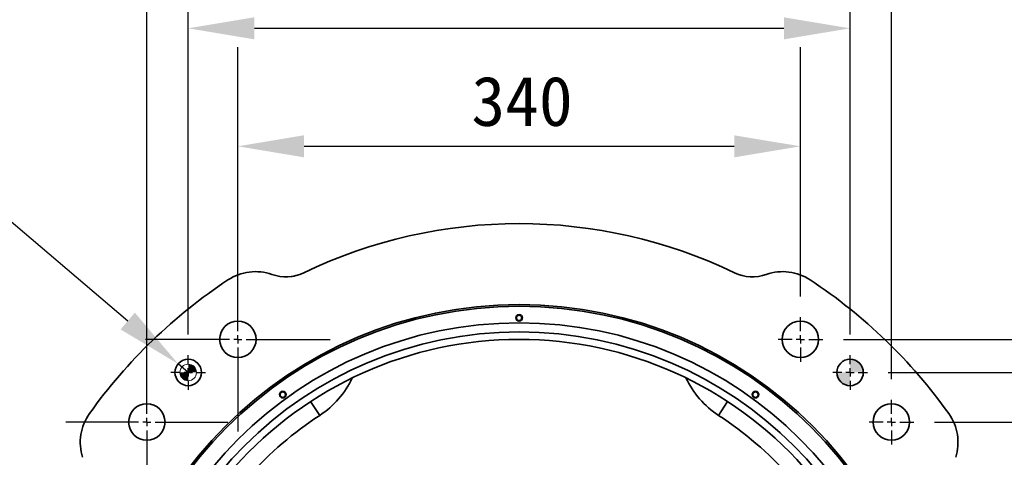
# Model space of a CAD drawing. Header units: millimetres. Extents: x -10540 to 6039, y -7467 to 6433.
# Tile 210 of 236: x 3884 to 4479, y -5640 to -5375. Entities that reach past the tile are written whole.
import ezdxf

# ---------------------------------------------------------------- set-up
doc = ezdxf.new("R2010")
doc.units = ezdxf.units.MM
doc.header["$LTSCALE"] = 8
doc.header["$PDSIZE"] = -1
doc.linetypes.add('CENTER', pattern=[10.16, 6.35, -1.27, 1.27, -1.27])
doc.layers.get('Defpoints').update_dxf_attribs({"true_color": 0x5e5e5e})
doc.layers.add('中心线层', color=1, linetype='CENTER')
doc.layers.add('标注层', color=7, linetype='Continuous')
doc.dimstyles.new('底座尺寸', dxfattribs={"dimscale": 20, "dimtxt": 1.5, "dimasz": 2, "dimexe": 3, "dimexo": 0.625, "dimgap": 0.6, "dimtad": 1, "dimtoh": 1, "dimdec": 0, "dimtxsty": 'Standard', "dimcen": 2.5, "dimclrd": 4, "dimclre": 4, "dimclrt": 3, "dimadec": 1, "dimazin": 2, "dimtfac": 1, "dimtdec": 0, "dimtmove": 0, "dimatfit": 0, "dimfxl": 1, "dimarcsym": 0})

# ---------------------------------------------------------------- blocks, each defined once
blk = doc.blocks.new('*D141')
at = {"layer": 'Defpoints', "color": 0, "lineweight": 13, "transparency": 16777216}
for p in [(4356.01, -5452.02), (4016.01, -5555.25), (4356.01, -5555.25)]:
    blk.add_point(p, dxfattribs=at)
at = {"layer": '标注层', "color": 4, "lineweight": -2, "transparency": 16777216}
for p, q in [((4016.01, -5542.75), (4016.01, -5392.02)), ((4356.01, -5542.75), (4356.01, -5392.02)), ((4056.01, -5452.02), (4316.01, -5452.02))]:
    blk.add_line(p, q, dxfattribs=at)
at = {"layer": '标注层', "color": 4, "lineweight": 13, "transparency": 16777216}
for points in [[(4056.01, -5445.36), (4056.01, -5458.69), (4016.01, -5452.02)], [(4316.01, -5445.36), (4316.01, -5458.69), (4356.01, -5452.02)]]:
    blk.add_solid(points, dxfattribs=at)
at = {"layer": '标注层', "color": 3, "transparency": 16777216, "insert": (4187.78, -5409.69), "char_height": 30, "attachment_point": 2}
blk.add_mtext('340', dxfattribs=at)
blk = doc.blocks.new('*D142')
at = {"layer": 'Defpoints', "color": 0, "lineweight": 13, "transparency": 16777216}
for p in [(4386.01, -5380.68), (3986.01, -5578.25), (4386.01, -5578.25)]:
    blk.add_point(p, dxfattribs=at)
at = {"layer": '标注层', "color": 4, "lineweight": -2, "transparency": 16777216}
for p, q in [((3986.01, -5565.75), (3986.01, -5320.68)), ((4386.01, -5565.75), (4386.01, -5320.68)), ((4026.01, -5380.68), (4346.01, -5380.68))]:
    blk.add_line(p, q, dxfattribs=at)
at = {"layer": '标注层', "color": 4, "lineweight": 13, "transparency": 16777216}
for points in [[(4026.01, -5374.01), (4026.01, -5387.34), (3986.01, -5380.68)], [(4346.01, -5374.01), (4346.01, -5387.34), (4386.01, -5380.68)]]:
    blk.add_solid(points, dxfattribs=at)
at = {"layer": '标注层', "color": 3, "transparency": 16777216, "insert": (4112.67, -5338.13), "char_height": 30, "attachment_point": 1}
blk.add_mtext('{\\fHYSWLongFangSong|b1|i0|c134|p2;400±0.029}', dxfattribs=at)
blk = doc.blocks.new('*D143')
at = {"layer": 'Defpoints', "color": 0, "lineweight": 13, "transparency": 16777216}
for p in [(4411.01, -5296.02), (3961.01, -5605.25), (4411.01, -5605.25)]:
    blk.add_point(p, dxfattribs=at)
at = {"layer": '标注层', "color": 4, "lineweight": -2, "transparency": 16777216}
for p, q in [((3961.01, -5592.75), (3961.01, -5236.02)), ((4411.01, -5592.75), (4411.01, -5236.02)), ((4001.01, -5296.02), (4371.01, -5296.02))]:
    blk.add_line(p, q, dxfattribs=at)
at = {"layer": '标注层', "color": 4, "lineweight": 13, "transparency": 16777216}
for points in [[(4001.01, -5289.35), (4001.01, -5302.68), (3961.01, -5296.02)], [(4371.01, -5289.35), (4371.01, -5302.68), (4411.01, -5296.02)]]:
    blk.add_solid(points, dxfattribs=at)
at = {"layer": '标注层', "color": 3, "transparency": 16777216, "insert": (4186.01, -5253.68), "char_height": 30, "attachment_point": 2}
blk.add_mtext('450', dxfattribs=at)
blk = doc.blocks.new('*D146')
at = {"layer": 'Defpoints', "color": 0, "lineweight": 13, "transparency": 16777216}
for p in [(4424.51, -5618.75), (4503.1, -5798.75), (4549.73, -5798.75)]:
    blk.add_point(p, dxfattribs=at)
at = {"layer": '标注层', "color": 4, "lineweight": -2, "transparency": 16777216}
for p, q in [((4437.01, -5618.75), (4609.73, -5618.75)), ((4549.73, -5658.75), (4549.73, -5758.75)), ((4515.6, -5798.75), (4609.73, -5798.75))]:
    blk.add_line(p, q, dxfattribs=at)
at = {"layer": '标注层', "color": 4, "lineweight": 13, "transparency": 16777216}
for points in [[(4543.06, -5658.75), (4556.39, -5658.75), (4549.73, -5618.75)], [(4543.06, -5758.75), (4556.39, -5758.75), (4549.73, -5798.75)]]:
    blk.add_solid(points, dxfattribs=at)
at = {"layer": '标注层', "color": 3, "transparency": 16777216, "insert": (4507.39, -5708.75), "char_height": 30, "attachment_point": 2, "rotation": 90}
blk.add_mtext('180', dxfattribs=at)
blk = doc.blocks.new('*D148')
at = {"layer": 'Defpoints', "color": 0, "lineweight": 13, "transparency": 16777216}
for p in [(4396.51, -5588.75), (4503.1, -5798.75), (4681.84, -5798.75)]:
    blk.add_point(p, dxfattribs=at)
at = {"layer": '标注层', "color": 4, "lineweight": -2, "transparency": 16777216}
for p, q in [((4409.01, -5588.75), (4741.84, -5588.75)), ((4681.84, -5628.75), (4681.84, -5758.75)), ((4515.6, -5798.75), (4741.84, -5798.75))]:
    blk.add_line(p, q, dxfattribs=at)
at = {"layer": '标注层', "color": 4, "lineweight": 13, "transparency": 16777216}
for points in [[(4675.18, -5628.75), (4688.51, -5628.75), (4681.84, -5588.75)], [(4675.18, -5758.75), (4688.51, -5758.75), (4681.84, -5798.75)]]:
    blk.add_solid(points, dxfattribs=at)
at = {"layer": '标注层', "color": 3, "transparency": 16777216, "insert": (4639.3, -5766.63), "char_height": 30, "attachment_point": 1, "rotation": 90}
blk.add_mtext('{\\fHYSWLongFangSong|b1|i0|c134|p2;210±0.023}', dxfattribs=at)
blk = doc.blocks.new('*D149')
at = {"layer": 'Defpoints', "color": 0, "lineweight": 13, "transparency": 16777216}
for p in [(4369.51, -5568.75), (4503.1, -5798.75), (4782.77, -5798.75)]:
    blk.add_point(p, dxfattribs=at)
at = {"layer": '标注层', "color": 4, "lineweight": -2, "transparency": 16777216}
for p, q in [((4382.01, -5568.75), (4842.77, -5568.75)), ((4782.77, -5608.75), (4782.77, -5758.75)), ((4515.6, -5798.75), (4842.77, -5798.75))]:
    blk.add_line(p, q, dxfattribs=at)
at = {"layer": '标注层', "color": 4, "lineweight": 13, "transparency": 16777216}
for points in [[(4776.1, -5608.75), (4789.44, -5608.75), (4782.77, -5568.75)], [(4776.1, -5758.75), (4789.44, -5758.75), (4782.77, -5798.75)]]:
    blk.add_solid(points, dxfattribs=at)
at = {"layer": '标注层', "color": 3, "transparency": 16777216, "insert": (4740.43, -5688.84), "char_height": 30, "attachment_point": 2, "rotation": 90}
blk.add_mtext('230', dxfattribs=at)
blk = doc.blocks.new('*D151')
at = {"layer": 'Defpoints', "color": 0, "lineweight": 13, "transparency": 16777216}
for p in [(3979.91, -5583.57), (3986.01, -5588.75)]:
    blk.add_point(p, dxfattribs=at)
at = {"layer": '标注层', "color": 4, "lineweight": -2, "transparency": 16777216}
for p, q in [((3794.84, -5426.11), (3588.71, -5426.11)), ((3949.45, -5557.65), (3794.84, -5426.11)), ((3986.01, -5588.75), (3979.91, -5583.57))]:
    blk.add_line(p, q, dxfattribs=at)
at = {"layer": '标注层', "color": 4, "lineweight": 13, "transparency": 16777216}
blk.add_solid([(3953.77, -5552.57), (3945.13, -5562.73), (3979.91, -5583.57)], dxfattribs=at)
at = {"layer": '标注层', "color": 3, "transparency": 16777216, "insert": (3391.08, -5296.16), "char_height": 30, "width": 589.3875, "attachment_point": 1}
blk.add_mtext('{\\fISOCPEUR|b1|i0|c134|p34;2X%%C\\fHYSWLongFangSong|b1|i0|c134|p2;16\\S+0.018^  0;\\P完全贯穿销孔}', dxfattribs=at)
blk = doc.blocks.new('SW_CENTERMARKSYMBOL_1')
at = {"layer": '中心线层', "color": 0}
for p, q in [((0, 5), (0, 63.94)), ((-5, 0), (-63.94, 0)), ((0, 0), (-2.5, 0)), ((0, 0), (0, 2.5)), ((0, 0), (0, -2.5)), ((0, 0), (2.5, 0)), ((5, 0), (63.94, 0)), ((0, -5), (0, -63.94))]:
    blk.add_line(p, q, dxfattribs=at)
blk = doc.blocks.new('SW_CENTERMARKSYMBOL_2')
at = {"layer": '中心线层', "color": 0}
for p, q in [((0, 5), (0, 49)), ((-5, 0), (-49, 0)), ((0, 0), (-2.5, 0)), ((0, 0), (0, 2.5)), ((0, 0), (0, -2.5)), ((0, 0), (2.5, 0)), ((5, 0), (49, 0)), ((0, -5), (0, -49))]:
    blk.add_line(p, q, dxfattribs=at)
blk = doc.blocks.new('SW_CENTERMARKSYMBOL_3')
at = {"layer": '中心线层', "color": 0}
for p, q in [((0, 5), (0, 13.5)), ((-5, 0), (-13.5, 0)), ((0, 0), (-2.5, 0)), ((0, 0), (0, 2.5)), ((0, 0), (0, -2.5)), ((0, 0), (2.5, 0)), ((5, 0), (13.5, 0)), ((0, -5), (0, -13.5))]:
    blk.add_line(p, q, dxfattribs=at)
blk = doc.blocks.new('SW_CENTERMARKSYMBOL_4')
at = {"layer": '中心线层', "color": 0}
for p, q in [((0, 5), (0, 13.5)), ((-5, 0), (-13.5, 0)), ((0, 0), (-2.5, 0)), ((0, 0), (0, 2.5)), ((0, 0), (0, -2.5)), ((0, 0), (2.5, 0)), ((5, 0), (13.5, 0)), ((0, -5), (0, -13.5))]:
    blk.add_line(p, q, dxfattribs=at)
blk = doc.blocks.new('SW_CENTERMARKSYMBOL_9')
at = {"layer": '中心线层', "color": 0}
for p, q in [((0, 5), (0, 10.5)), ((-5, 0), (-10.5, 0)), ((0, 0), (-2.5, 0)), ((0, 0), (0, 2.5)), ((0, 0), (0, -2.5)), ((0, 0), (2.5, 0)), ((5, 0), (10.5, 0)), ((0, -5), (0, -10.5))]:
    blk.add_line(p, q, dxfattribs=at)
blk = doc.blocks.new('SW_CENTERMARKSYMBOL_10')
at = {"layer": '中心线层', "color": 0}
for p, q in [((0, 5), (0, 10.5)), ((-5, 0), (-10.5, 0)), ((0, 0), (-2.5, 0)), ((0, 0), (0, 2.5)), ((0, 0), (0, -2.5)), ((0, 0), (2.5, 0)), ((5, 0), (10.5, 0)), ((0, -5), (0, -10.5))]:
    blk.add_line(p, q, dxfattribs=at)
blk = doc.blocks.new('SW_DOWELSYMBOL_0')
at = {"linetype": 'Continuous', "lineweight": 0}
h = blk.add_hatch(color=0, dxfattribs=at)
edge = h.paths.add_edge_path(flags=0)
edge.add_arc((0, 0), 5, 180, 270)
edge.add_line((0, -5), (0, 0))
edge.add_line((0, 0), (-5, 0))
h = blk.add_hatch(color=0, dxfattribs=at)
edge = h.paths.add_edge_path(flags=0)
edge.add_arc((0, 0), 5, 0, 90)
edge.add_line((0, 5), (0, 0))
edge.add_line((0, 0), (5, 0))
at = {"color": 0, "linetype": 'Continuous', "lineweight": 0}
blk.add_circle((0, 0), 5, dxfattribs=at)
blk = doc.blocks.new('SW_DOWELSYMBOL_1')
at = {"linetype": 'Continuous', "lineweight": 0}
h = blk.add_hatch(color=0, dxfattribs=at)
edge = h.paths.add_edge_path(flags=0)
edge.add_arc((0, 0), 8, 0, 90)
edge.add_line((0, 8), (0, 0))
edge.add_line((0, 0), (8, 0))
h = blk.add_hatch(color=0, dxfattribs=at)
edge = h.paths.add_edge_path(flags=0)
edge.add_arc((0, 0), 8, 180, 270)
edge.add_line((0, -8), (0, 0))
edge.add_line((0, 0), (-8, 0))
at = {"color": 0, "linetype": 'Continuous', "lineweight": 0}
blk.add_circle((0, 0), 8, dxfattribs=at)

msp = doc.modelspace()

# ---------------------------------------------------------------- linework, layer by layer
at = {"color": 7, "linetype": 'Continuous', "lineweight": 35}
for p, q in [((4049.91, -5530.45), (4048.33, -5530.73)), ((4060.01, -5606.33), (4065.49, -5614.7)), ((4312, -5606.33), (4306.52, -5614.7))]:
    msp.add_line(p, q, dxfattribs=at)
for centre, radius in [((4186.01, -5798.75), 251), ((4186.01, -5798.75), 250), ((4016.01, -5568.75), 11), ((4186.01, -5555.75), 2), ((4186.01, -5555.75), 1.65), ((4356.01, -5568.75), 11), ((4186.01, -5798.75), 240), ((4186.01, -5798.75), 234.5), ((3986.01, -5588.75), 8), ((4386.01, -5588.75), 8), ((4043.18, -5602.16), 2), ((4043.18, -5602.16), 1.65), ((4328.84, -5602.16), 2), ((4328.84, -5602.16), 1.65), ((3961.01, -5618.75), 11), ((4411.01, -5618.75), 11)]:
    msp.add_circle(centre, radius, dxfattribs=at)
for centre, radius, start, end in [((4186.01, -5798.75), 300, 64.27923, 115.72077), ((4026.61, -5557.8), 30, 70.50977, 123.48581), ((4345.4, -5557.8), 30, 56.51419, 109.49023), ((4186.01, -5798.75), 318.9, 123.48581, 144.51419), ((4044.96, -5505.95), 25, 250.50977, 295.72077), ((4327.05, -5505.95), 25, 244.27923, 289.49023), ((4186.01, -5798.75), 318.9, 35.48581, 56.51419), ((4186.01, -5798.75), 230, 41.62838, 138.37162), ((4035.36, -5568.68), 55, 303.21591, 334.86915), ((4336.65, -5568.68), 55, 205.13085, 236.78409), ((3950.77, -5631.05), 30, 144.51419, 197.49023), ((4186.01, -5798.75), 220, 123.21591, 137.9599), ((4186.01, -5798.75), 220, 42.0401, 56.78409), ((4421.25, -5631.05), 30, 342.50977, 35.48581)]:
    msp.add_arc(centre, radius, start, end, dxfattribs=at)
msp.add_open_spline([(4050.95, -5530.21), (4050.68, -5530.29), (4050.37, -5530.38), (4049.96, -5530.45), (4049.91, -5530.45)], degree=3, knots=[0, 0, 0, 0, 0.874573, 1, 1, 1, 1], dxfattribs=at)

# ---------------------------------------------------------------- block references
at = {"color": 7, "linetype": 'Continuous', "lineweight": 0}
for name, p in [('SW_DOWELSYMBOL_1', (4386.01, -5588.75)), ('SW_DOWELSYMBOL_0', (3986.01, -5588.75))]:
    msp.add_blockref(name, p, dxfattribs=at)
at = {"layer": '中心线层'}
for name, p in [('SW_CENTERMARKSYMBOL_1', (4016.01, -5568.75)), ('SW_CENTERMARKSYMBOL_3', (4356.01, -5568.75)), ('SW_CENTERMARKSYMBOL_2', (3961.01, -5618.75)), ('SW_CENTERMARKSYMBOL_9', (3986.01, -5588.75)), ('SW_CENTERMARKSYMBOL_10', (4386.01, -5588.75)), ('SW_CENTERMARKSYMBOL_4', (4411.01, -5618.75))]:
    msp.add_blockref(name, p, dxfattribs=at)

# ---------------------------------------------------------------- dimensions: what is measured, and where the dimension line sits
at = {"layer": '标注层'}
for base, p1, p2, picture, middle in [((4411.01, -5296.02), (3961.01, -5605.25), (4411.01, -5605.25), '*D143', (4186.01, -5296.02)), ((4356.01, -5452.02), (4016.01, -5555.25), (4356.01, -5555.25), '*D141', (4187.78, -5452.02))]:
    dim = msp.add_linear_dim(base=base, p1=p1, p2=p2, dimstyle='底座尺寸', dxfattribs=at)
    dim.commit()
    dim.dimension.update_dxf_attribs({"geometry": picture, "text_midpoint": middle, "dimtype": 160})
dim = msp.add_radius_dim(center=(3986.01, -5588.75), mpoint=(3979.91, -5583.57), text='{\\fISOCPEUR|b1|i0|c134|p34;2X%%C\\fHYSWLongFangSong|b1|i0|c134|p2;16\\S+0.018^  0;\\P完全贯穿销孔}', dimstyle='底座尺寸', override={"dimtad": 3}, dxfattribs=at)
dim.commit()
dim.dimension.update_dxf_attribs({"geometry": '*D151', "text_midpoint": (3685.78, -5426.11), "dimtype": 164})
dim = msp.add_linear_dim(base=(4386.01, -5380.68), p1=(3986.01, -5578.25), p2=(4386.01, -5578.25), text='{\\fHYSWLongFangSong|b1|i0|c134|p2;400±0.029}', dimstyle='底座尺寸', dxfattribs=at)
dim.commit()
dim.dimension.update_dxf_attribs({"geometry": '*D142', "text_midpoint": (4186.01, -5380.68), "dimtype": 160})
dim = msp.add_linear_dim(base=(4681.84, -5798.75), p1=(4396.51, -5588.75), p2=(4503.1, -5798.75), angle=90, text='{\\fHYSWLongFangSong|b1|i0|c134|p2;210±0.023}', dimstyle='底座尺寸', dxfattribs=at)
dim.commit()
dim.dimension.update_dxf_attribs({"geometry": '*D148', "text_midpoint": (4681.84, -5693.75), "dimtype": 160})
for base, p1, picture, middle in [((4782.77, -5798.75), (4369.51, -5568.75), '*D149', (4782.77, -5688.84)), ((4549.73, -5798.75), (4424.51, -5618.75), '*D146', (4549.73, -5708.75))]:
    dim = msp.add_linear_dim(base=base, p1=p1, p2=(4503.1, -5798.75), angle=90, dimstyle='底座尺寸', dxfattribs=at)
    dim.commit()
    dim.dimension.update_dxf_attribs({"geometry": picture, "text_midpoint": middle, "dimtype": 160})

doc.saveas('drawing.dxf')
